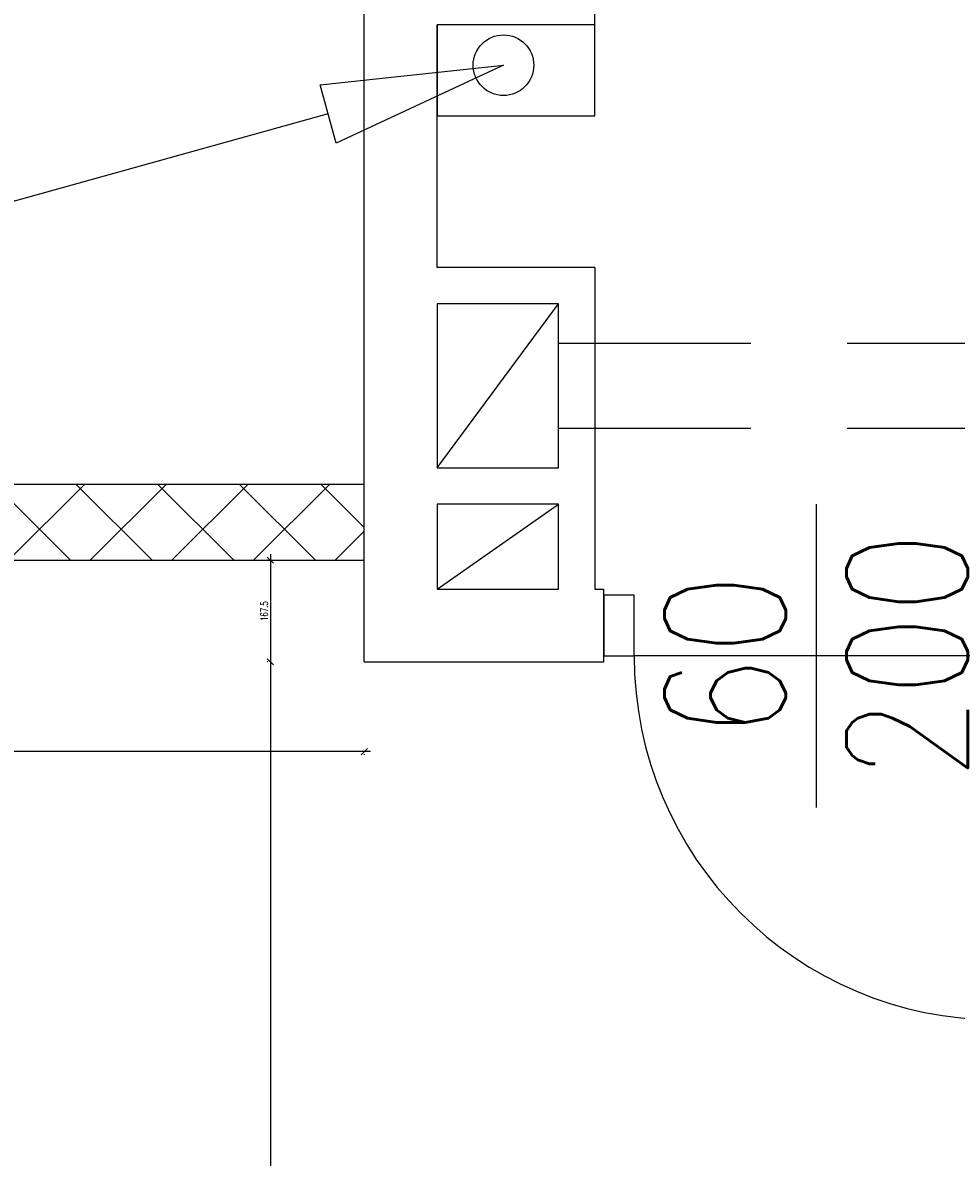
# Model space of a CAD drawing. Header units: centimetres. Extents: x -228435 to 111511, y -89367 to 428125.
# Tile 113 of 216: x -30983 to -29444, y 78633 to 80503. Entities that reach past the tile are written whole.
import ezdxf

# ---------------------------------------------------------------- set-up
doc = ezdxf.new("R2010")
doc.units = ezdxf.units.CM
doc.header["$LTSCALE"] = 50
doc.header["$PDMODE"] = 35
doc.header["$PDSIZE"] = 0.1
doc.linetypes.add('HIDDEN', pattern=[9.525, 6.35, -3.175])
doc.layers.get('0').update_dxf_attribs({"color": 8})
doc.layers.get('DEFPOINTS').update_dxf_attribs({"color": 8})
for name, color, linetype in [('ARCH_GK', 8, 'Continuous'), ('ARCH_INFO_ETYK_DRZWI_IST', 8, 'Continuous'), ('ARCH_MUROWANE', 8, 'Continuous'), ('ARCH_MUROWANE_IST', 8, 'Continuous'), ('ARCH_NIEWIDOK_IST', 8, 'HIDDEN'), ('ARCH_WIDOK_IST', 8, 'Continuous'), ('ARCH_WYPOSAŻENIE_SANITARNE_IST', 8, 'Continuous'), ('ARCH_ŚLUSARKA_DRZWI_IST', 8, 'Continuous')]:
    doc.layers.add(name, color=color, linetype=linetype)
doc.layers.add('kondygnacja +1_5$0$ARCH_INFO_WYMIARY', color=8, linetype='Continuous', lineweight=9)
doc.styles.add('kondygnacja +1_5$0$Romans', font='Romans.shx', dxfattribs={"width": 0.7})
doc.styles.add('ROMANS-50-CM', font='romans.shx', dxfattribs={"width": 0.8, "height": 10})
doc.dimstyles.new('kondygnacja +1_5$0$Wymiary 1-100', dxfattribs={"dimtxt": 12, "dimasz": 10, "dimexe": 5, "dimexo": 0, "dimgap": 4, "dimtad": 1, "dimrnd": 0.5, "dimzin": 12, "dimdsep": 46, "dimtxsty": 'kondygnacja +1_5$0$Romans', "dimblk": 'kondygnacja +1_5$0$_Oblique', "dimcen": 10, "dimdle": 10, "dimclrt": 55, "dimazin": 0, "dimtfac": 1, "dimtmove": 1, "dimatfit": 3, "dimfxl": 0, "dimtolj": 1, "dimtzin": 0, "dimarcsym": 0})

# ---------------------------------------------------------------- blocks, each defined once
blk = doc.blocks.new('DRZWI60')
at = {"color": 0}
blk.add_line((-30, 0), (-30, 60), dxfattribs=at)
at = {"color": 0, "lineweight": -3}
for p, q in [((0, -25), (0, 25)), ((-30, 0), (30, 0))]:
    blk.add_line(p, q, dxfattribs=at)
for points in [[(-35, -10), (-30, -10), (-30, 0), (-35, 0)], [(30, -10), (35, -10), (35, 0), (30, 0)]]:
    blk.add_lwpolyline(points, close=True, dxfattribs=at)
blk.add_arc((-30, 0), 60, 0, 90, dxfattribs=at)
blk = doc.blocks.new('kondygnacja +1_5$0$_Oblique')
at = {"color": 0, "linetype": 'ByBlock', "lineweight": -2}
blk.add_line((-0.5, -0.5), (0.5, 0.5), dxfattribs=at)
blk = doc.blocks.new('*D1100')
at = {"layer": 'DEFPOINTS', "color": 0, "lineweight": 40}
for p in [(-30420, 79617.5, 6300), (-30575, 79450), (-30420, 79450, 6300)]:
    blk.add_point(p, dxfattribs=at)
at = {"layer": 'kondygnacja +1_5$0$ARCH_INFO_WYMIARY', "color": 0, "lineweight": -2}
for p, q in [((-30575, 79627.5), (-30575, 79440)), ((-30579.6, 79617.5), (-30580, 79617.5)), ((-30579.6, 79450), (-30580, 79450))]:
    blk.add_line(p, q, dxfattribs=at)
at = {"layer": 'kondygnacja +1_5$0$ARCH_INFO_WYMIARY', "color": 0, "lineweight": -2, "xscale": 10, "yscale": 10, "zscale": 10}
for p, rotation in [((-30575, 79617.5), 90), ((-30575, 79450), 270)]:
    blk.add_blockref('kondygnacja +1_5$0$_Oblique', p, dxfattribs=dict(at, rotation=rotation))
at = {"layer": 'kondygnacja +1_5$0$ARCH_INFO_WYMIARY', "color": 55, "insert": (-30585, 79533.7), "char_height": 12, "attachment_point": 5, "rotation": 90, "style": 'kondygnacja +1_5$0$Romans'}
blk.add_mtext('\\A1;167.5', dxfattribs=at)
blk = doc.blocks.new('*D1101')
at = {"layer": 'DEFPOINTS', "color": 0, "lineweight": 40}
for p in [(-30230, 79450, 6300), (-30575, 77500), (-30230, 77500)]:
    blk.add_point(p, dxfattribs=at)
at = {"layer": 'kondygnacja +1_5$0$ARCH_INFO_WYMIARY', "color": 0, "lineweight": -2}
for p, q in [((-30575, 79460), (-30575, 77490)), ((-30579.3, 79450), (-30580, 79450)), ((-30567, 77500), (-30580, 77500))]:
    blk.add_line(p, q, dxfattribs=at)
at = {"layer": 'kondygnacja +1_5$0$ARCH_INFO_WYMIARY', "color": 0, "lineweight": -2, "xscale": 10, "yscale": 10, "zscale": 10}
for p, rotation in [((-30575, 79450), 90), ((-30575, 77500), 270)]:
    blk.add_blockref('kondygnacja +1_5$0$_Oblique', p, dxfattribs=dict(at, rotation=rotation))
at = {"layer": 'kondygnacja +1_5$0$ARCH_INFO_WYMIARY', "color": 55, "insert": (-30585, 78475), "char_height": 12, "attachment_point": 5, "rotation": 90, "style": 'kondygnacja +1_5$0$Romans'}
blk.add_mtext('\\A1;1950', dxfattribs=at)
blk = doc.blocks.new('*D1148')
at = {"layer": 'DEFPOINTS', "color": 0, "lineweight": 40}
for p in [(-32670, 79617.5, 6300), (-30420, 79617.5, 6300), (-32670, 79302)]:
    blk.add_point(p, dxfattribs=at)
at = {"layer": 'kondygnacja +1_5$0$ARCH_INFO_WYMIARY', "color": 0, "lineweight": -2}
for p, q in [((-30410, 79302), (-32680, 79302)), ((-32670, 79297.6), (-32670, 79297)), ((-30420, 79297.6), (-30420, 79297))]:
    blk.add_line(p, q, dxfattribs=at)
at = {"layer": 'kondygnacja +1_5$0$ARCH_INFO_WYMIARY', "color": 0, "lineweight": -2, "xscale": 10, "yscale": 10, "zscale": 10, "rotation": 180}
blk.add_blockref('kondygnacja +1_5$0$_Oblique', (-32670, 79302), dxfattribs=at)
at = {"layer": 'kondygnacja +1_5$0$ARCH_INFO_WYMIARY', "color": 0, "lineweight": -2, "xscale": 10, "yscale": 10, "zscale": 10}
blk.add_blockref('kondygnacja +1_5$0$_Oblique', (-30420, 79302), dxfattribs=at)
at = {"layer": 'kondygnacja +1_5$0$ARCH_INFO_WYMIARY', "color": 55, "insert": (-31545, 79312), "char_height": 12, "attachment_point": 5, "style": 'kondygnacja +1_5$0$Romans'}
blk.add_mtext('\\A1;2250', dxfattribs=at)

msp = doc.modelspace()

# ---------------------------------------------------------------- hatches: boundary and pattern name
at = {"layer": 'ARCH_MUROWANE', "linetype": 'Continuous', "lineweight": -3}
h = msp.add_hatch(dxfattribs=at)
h.set_pattern_fill('ANSI37', color=256, scale=30, style=0)
h.set_pattern_definition([(45, (-121140, -45000), (-67.35192, 67.35192), []), (135, (-121140, -45000), (-67.35192, -67.35192), [])])
h.paths.add_polyline_path([(-33810, 79742.5), (-34300, 79742.5), (-34300, 79617.5), (-33810, 79617.5)])
h.paths.add_polyline_path([(-31440, 79742.5), (-32670, 79742.5), (-32670, 79617.5), (-31440, 79617.5)])
h.paths.add_polyline_path([(-30420, 79742.5), (-31440, 79742.5), (-31440, 79617.5), (-30420, 79617.5)])
h.paths.add_polyline_path([(-30934.97218, 79594.75), (-30934.97218, 79778.75), (-30754.97217, 79778.75), (-30754.97217, 79594.75)], flags=9)

# ---------------------------------------------------------------- linework, layer by layer
at = {"layer": 'ARCH_GK', "linetype": 'Continuous', "lineweight": -3}
for p, q in [((-30420, 79742.5, 630), (-32670, 79742.5, 630)), ((-30420, 79617.5, 630), (-30420, 79742.5, 630)), ((-32670, 79617.5, 630), (-30420, 79617.5, 630))]:
    msp.add_line(p, q, dxfattribs=at)
at = {"layer": 'ARCH_MUROWANE_IST', "ltscale": 4}
for p, q in [((-30420, 79450, 630), (-30420, 81900, 630)), ((-30040, 80500, 630), (-30040, 81160, 630)), ((-30300, 80100, 630), (-30300, 80500, 630)), ((-30040, 80500, 630), (-30300, 80500, 630)), ((-30040, 80100, 630), (-30300, 80100, 630)), ((-30040, 80100, 630), (-30040, 79570, 630)), ((-30040, 79570, 630), (-30025, 79570, 630)), ((-30025, 79450, 630), (-30025, 79570, 630)), ((-30420, 79450, 630), (-30040, 79450, 630)), ((-30040, 79450, 630), (-30025, 79450, 630))]:
    msp.add_line(p, q, dxfattribs=at)
at = {"layer": 'ARCH_MUROWANE_IST', "ltscale": 4, "elevation": 630}
for points in [[(-30300, 79770), (-30100, 79770), (-30100, 80040), (-30300, 80040)], [(-30300, 79570), (-30100, 79570), (-30100, 79710), (-30300, 79710)]]:
    msp.add_lwpolyline(points, close=True, dxfattribs=at)
at = {"layer": 'ARCH_NIEWIDOK_IST'}
for p, q in [((-30100, 79975, 630), (-27560, 79975, 630)), ((-30100, 79835, 630), (-27560, 79835, 630))]:
    msp.add_line(p, q, dxfattribs=at)
at = {"layer": 'ARCH_WIDOK_IST'}
for p, q in [((-30300, 79770, 630), (-30100, 80040, 630)), ((-30300, 79570, 630), (-30100, 79710, 630))]:
    msp.add_line(p, q, dxfattribs=at)
at = {"layer": 'ARCH_WIDOK_IST', "elevation": 630}
msp.add_lwpolyline([(-30300, 80350), (-30040, 80350), (-30040, 80500), (-30300, 80500)], close=True, dxfattribs=at)
at = {"layer": 'ARCH_WYPOSAŻENIE_SANITARNE_IST', "elevation": 630}
msp.add_lwpolyline([(-30492.95272, 80401.26731), (-30190.51952, 80433.42568), (-30466.17524, 80304.91916)], close=True, dxfattribs=at)
msp.add_lwpolyline([(-30479.56398, 80353.09323), (-31272.35647, 80132.75702)], dxfattribs=at)
at = {"layer": 'ARCH_WYPOSAŻENIE_SANITARNE_IST'}
msp.add_circle((-30190.51952, 80433.42568, 630), 50, dxfattribs=at)

# ---------------------------------------------------------------- block references
at = {"layer": 'ARCH_ŚLUSARKA_DRZWI_IST', "xscale": 10, "yscale": 10, "zscale": 10, "rotation": 180}
msp.add_blockref('DRZWI60', (-29675, 79460, 630), dxfattribs=at)

# ---------------------------------------------------------------- texts
at = {"layer": 'ARCH_INFO_ETYK_DRZWI_IST', "insert": (-29675, 79460, 630), "char_height": 200, "width": 100, "attachment_point": 5, "rotation": 90, "line_spacing_factor": 0.9, "style": 'ROMANS-50-CM'}
msp.add_mtext('60\\P200', dxfattribs=at)

# ---------------------------------------------------------------- dimensions: what is measured, and where the dimension line sits
at = {"layer": 'kondygnacja +1_5$0$ARCH_INFO_WYMIARY'}
for base, p1, p2, picture, middle in [((-30574.97217, 79450, -5670), (-30420, 79617.5, 630), (-30420, 79450, 630), '*D1100', (-30584.97217, 79533.75, -5670)), ((-30574.97217, 77500, -5670), (-30230, 79450, 630), (-30230, 77500, -5670), '*D1101', (-30584.97217, 78475, -5670))]:
    dim = msp.add_linear_dim(base=base, p1=p1, p2=p2, angle=90, dimstyle='kondygnacja +1_5$0$Wymiary 1-100', dxfattribs=at)
    dim.commit()
    dim.dimension.update_dxf_attribs({"geometry": picture, "text_midpoint": middle})
dim = msp.add_linear_dim(base=(-32670, 79301.97746, -5670), p1=(-30420, 79617.5, 630), p2=(-32670, 79617.5, 630), dimstyle='kondygnacja +1_5$0$Wymiary 1-100', dxfattribs=at)
dim.commit()
dim.dimension.update_dxf_attribs({"geometry": '*D1148', "text_midpoint": (-31545, 79311.97746, -5670)})

doc.saveas('drawing.dxf')
